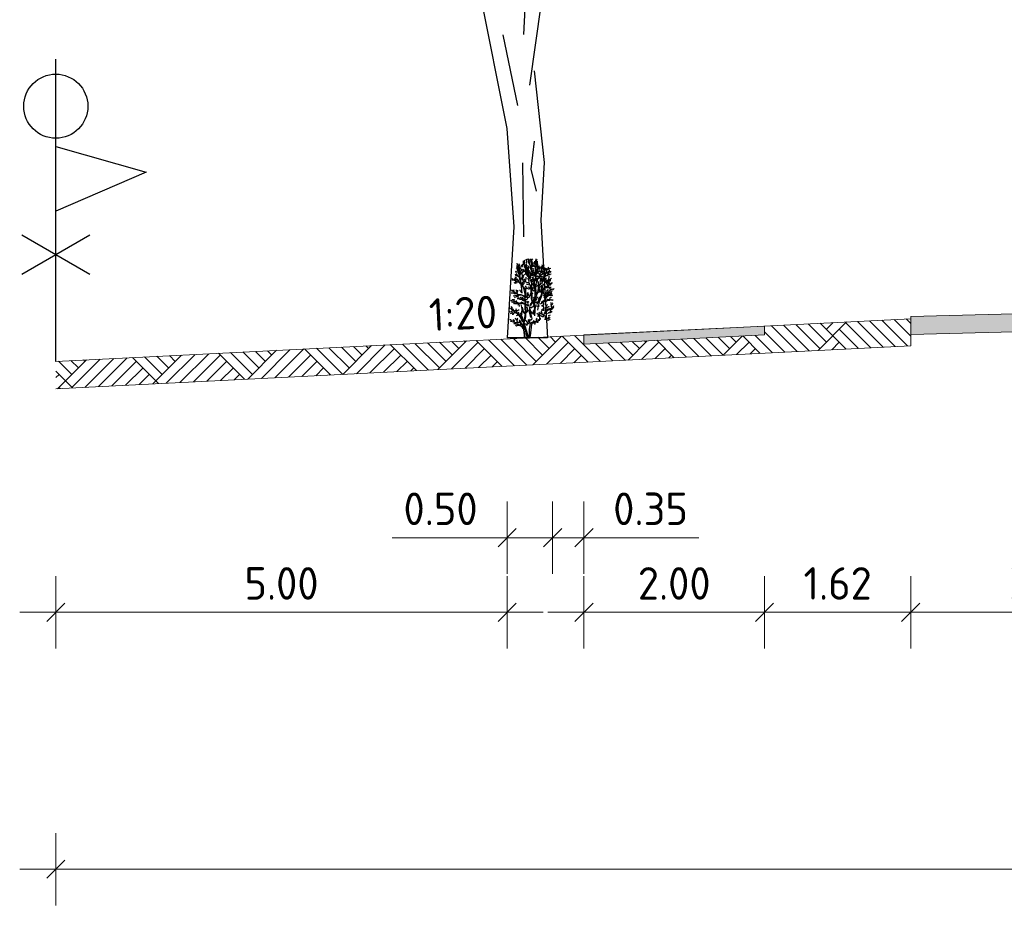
# Model space of a CAD drawing. Header units: metres. Extents: x 169741 to 171424, y 393147 to 407066.
# Tile 17 of 59: x 170747 to 170758, y 393255 to 393265. Entities that reach past the tile are written whole.
import ezdxf

# ---------------------------------------------------------------- set-up
doc = ezdxf.new("R2010")
doc.units = ezdxf.units.M
doc.layers.get('0').update_dxf_attribs({"lineweight": 25})
doc.layers.get('Defpoints').update_dxf_attribs({"color": 211})
for name, color, linetype, lineweight in [('N-WE-AM-AS_PAD_VOETPAD-V-100', 253, 'Continuous', 18), ('N-WE-GR-BOOM-SD-100', 90, 'Continuous', 25), ('N-WE-GR-HEESTER-SD', 90, 'Continuous', 25), ('N-WE-GR-MAAIVELD-A-200', 92, 'Continuous', 18), ('N-WE-GW-MAAIVELD-GD', 90, 'Continuous', 18), ('N-WE-KG-GRONDEIGENDOM-DWP', 30, 'Continuous', 25), ('N-WE-KG-PROJECTGRENS-DWP', 10, 'Continuous', 25), ('N-WE-KG-PROV_BEHEERGRENS-DWP', 170, 'Continuous', 25), ('N-WE-VH-VERHARDING-GD', 7, 'Continuous', 18), ('N-WE-VH-VERHARDING-V-200', 253, 'Continuous', 18), ('N-WE-VH-VERHARDING_HALFVERHARDING-GD', 252, 'Continuous', 18), ('X-XX-AL-M-200', 7, 'Continuous', 18), ('X-XX-AL-T18-200', 1, 'Continuous', 18)]:
    doc.layers.add(name, color=color, linetype=linetype, lineweight=lineweight)
doc.styles.add('NLCS-ISO-M200-T18', font='NLCS-ISO.ttf', dxfattribs={"height": 0.36})
doc.dimstyles.new('NLCS-M200-T18-SCHRAP_L2_H1', dxfattribs={"dimscale": 0.2, "dimtxt": 2.5, "dimasz": 1.008, "dimexe": 2, "dimexo": 2, "dimgap": 0.7, "dimtad": 1, "dimzin": 0, "dimdsep": 46, "dimtxsty": 'NLCS-ISO-M200-T18', "dimblk": 'OBLIQUE', "dimcen": 2.5, "dimdle": 2, "dimclrd": 256, "dimclre": 256, "dimclrt": 256, "dimadec": 1, "dimazin": 0, "dimtfac": 1, "dimtdec": 3, "dimtofl": 0, "dimtmove": 0, "dimatfit": 3, "dimldrblk": 'OBLIQUE', "dimfxl": 2, "dimfxlon": 1, "dimtfillclr": 256, "dimtolj": 1, "dimtzin": 0, "dimlwd": -1, "dimlwe": -1, "dimarcsym": 0})

# ---------------------------------------------------------------- blocks, each defined once
blk = doc.blocks.new('SGR-BOOM_S01_I_ZIJ-D')
for p, q in [((-0.048, 3.356), (0.113, 2.572)), ((0.297, 2.179), (0.263, 1.868)), ((0.171, 1.937), (0.182, 1.119)), ((0.263, 1.868), (0.321, 1.626)), ((0.445, 0), (0, 0))]:
    blk.add_line(p, q)
at = {"flags": 128}
for points in [[(-0.491, 4.121), (-0.303, 3.821), (-0.003, 2.319), (0.072, 1.229), (0, 0)], [(0.185, 3.361), (0.218, 4.013)], [(0.25, 2.798), (0.381, 3.711)], [(0.298, 2.957), (0.411, 1.943), (0.373, 1.304), (0.445, 0)]]:
    blk.add_lwpolyline(points, dxfattribs=at)
blk = doc.blocks.new('_Oblique')
at = {"color": 0, "linetype": 'ByBlock', "lineweight": -2}
blk.add_line((-0.5, -0.5), (0.5, 0.5), dxfattribs=at)
blk = doc.blocks.new('*D86')
at = {"layer": 'Defpoints', "color": 0, "transparency": 16777216}
for p in [(170747.032, 393261.449), (170796.972, 393258.243), (170796.972, 393255.825)]:
    blk.add_point(p, dxfattribs=at)
at = {"layer": 'X-XX-AL-M-200', "transparency": 16777216}
for p, q in [((170747.032, 393256.225), (170747.032, 393255.425)), ((170796.972, 393256.225), (170796.972, 393255.425)), ((170746.632, 393255.825), (170797.372, 393255.825))]:
    blk.add_line(p, q, dxfattribs=at)
at = {"layer": 'X-XX-AL-M-200', "transparency": 16777216, "xscale": 0.2016, "yscale": 0.2016, "zscale": 0.2016, "rotation": 180}
blk.add_blockref('_Oblique', (170747.032, 393255.825), dxfattribs=at)
at = {"layer": 'X-XX-AL-M-200', "transparency": 16777216, "xscale": 0.2016, "yscale": 0.2016, "zscale": 0.2016}
blk.add_blockref('_Oblique', (170796.972, 393255.825), dxfattribs=at)
at = {"layer": 'X-XX-AL-M-200', "transparency": 16777216, "insert": (170772.002, 393256.145), "char_height": 0.36, "attachment_point": 5, "style": 'NLCS-ISO-M200-T18'}
blk.add_mtext('\\A1;49.94', dxfattribs=at)
blk = doc.blocks.new('*D93')
at = {"layer": 'Defpoints', "color": 0, "transparency": 16777216}
for p in [(170756.502, 393261.638), (170759.502, 393261.636), (170759.502, 393258.67)]:
    blk.add_point(p, dxfattribs=at)
at = {"layer": 'X-XX-AL-M-200', "transparency": 16777216}
for p, q in [((170756.502, 393259.07), (170756.502, 393258.27)), ((170759.502, 393259.07), (170759.502, 393258.27)), ((170756.102, 393258.67), (170759.902, 393258.67))]:
    blk.add_line(p, q, dxfattribs=at)
at = {"layer": 'X-XX-AL-M-200', "transparency": 16777216, "xscale": 0.2016, "yscale": 0.2016, "zscale": 0.2016, "rotation": 180}
blk.add_blockref('_Oblique', (170756.502, 393258.67), dxfattribs=at)
at = {"layer": 'X-XX-AL-M-200', "transparency": 16777216, "xscale": 0.2016, "yscale": 0.2016, "zscale": 0.2016}
blk.add_blockref('_Oblique', (170759.502, 393258.67), dxfattribs=at)
at = {"layer": 'X-XX-AL-M-200', "transparency": 16777216, "insert": (170758.002, 393258.99), "char_height": 0.36, "attachment_point": 5, "style": 'NLCS-ISO-M200-T18'}
blk.add_mtext('\\A1;3.00', dxfattribs=at)
blk = doc.blocks.new('*D94')
at = {"layer": 'Defpoints', "color": 0, "transparency": 16777216}
for p in [(170756.502, 393261.621), (170754.882, 393261.54), (170754.882, 393258.67)]:
    blk.add_point(p, dxfattribs=at)
at = {"layer": 'X-XX-AL-M-200', "transparency": 16777216}
for p, q in [((170754.882, 393259.07), (170754.882, 393258.27)), ((170756.502, 393259.07), (170756.502, 393258.27)), ((170756.902, 393258.67), (170754.482, 393258.67))]:
    blk.add_line(p, q, dxfattribs=at)
at = {"layer": 'X-XX-AL-M-200', "transparency": 16777216, "xscale": 0.2016, "yscale": 0.2016, "zscale": 0.2016, "rotation": 180}
blk.add_blockref('_Oblique', (170754.882, 393258.67), dxfattribs=at)
at = {"layer": 'X-XX-AL-M-200', "transparency": 16777216, "xscale": 0.2016, "yscale": 0.2016, "zscale": 0.2016}
blk.add_blockref('_Oblique', (170756.502, 393258.67), dxfattribs=at)
at = {"layer": 'X-XX-AL-M-200', "transparency": 16777216, "insert": (170755.692, 393258.99), "char_height": 0.36, "attachment_point": 5, "style": 'NLCS-ISO-M200-T18'}
blk.add_mtext('\\A1;1.62', dxfattribs=at)
blk = doc.blocks.new('*D95')
at = {"layer": 'Defpoints', "color": 0, "transparency": 16777216}
for p in [(170754.882, 393261.54), (170752.882, 393261.439), (170752.882, 393258.67)]:
    blk.add_point(p, dxfattribs=at)
at = {"layer": 'X-XX-AL-M-200', "transparency": 16777216}
for p, q in [((170752.882, 393259.07), (170752.882, 393258.27)), ((170754.882, 393259.07), (170754.882, 393258.27)), ((170755.282, 393258.67), (170752.482, 393258.67))]:
    blk.add_line(p, q, dxfattribs=at)
at = {"layer": 'X-XX-AL-M-200', "transparency": 16777216, "xscale": 0.2016, "yscale": 0.2016, "zscale": 0.2016, "rotation": 180}
blk.add_blockref('_Oblique', (170752.882, 393258.67), dxfattribs=at)
at = {"layer": 'X-XX-AL-M-200', "transparency": 16777216, "xscale": 0.2016, "yscale": 0.2016, "zscale": 0.2016}
blk.add_blockref('_Oblique', (170754.882, 393258.67), dxfattribs=at)
at = {"layer": 'X-XX-AL-M-200', "transparency": 16777216, "insert": (170753.882, 393258.99), "char_height": 0.36, "attachment_point": 5, "style": 'NLCS-ISO-M200-T18'}
blk.add_mtext('\\A1;2.00', dxfattribs=at)
blk = doc.blocks.new('*D96')
at = {"layer": 'Defpoints', "color": 0, "transparency": 16777216}
for p in [(170752.535, 393261.724), (170752.882, 393261.741), (170752.535, 393259.496)]:
    blk.add_point(p, dxfattribs=at)
at = {"layer": 'X-XX-AL-M-200', "transparency": 16777216}
for p, q in [((170752.535, 393259.896), (170752.535, 393259.096)), ((170752.882, 393259.896), (170752.882, 393259.096)), ((170752.535, 393259.496), (170753.282, 393259.496)), ((170752.882, 393259.496), (170754.156, 393259.496))]:
    blk.add_line(p, q, dxfattribs=at)
at = {"layer": 'X-XX-AL-M-200', "transparency": 16777216, "xscale": 0.2016, "yscale": 0.2016, "zscale": 0.2016, "rotation": 180}
blk.add_blockref('_Oblique', (170752.535, 393259.496), dxfattribs=at)
at = {"layer": 'X-XX-AL-M-200', "transparency": 16777216, "xscale": 0.2016, "yscale": 0.2016, "zscale": 0.2016}
blk.add_blockref('_Oblique', (170752.882, 393259.496), dxfattribs=at)
at = {"layer": 'X-XX-AL-M-200', "transparency": 16777216, "insert": (170753.62, 393259.816), "char_height": 0.36, "attachment_point": 5, "style": 'NLCS-ISO-M200-T18'}
blk.add_mtext('\\A1;0.35', dxfattribs=at)
blk = doc.blocks.new('*D97')
at = {"layer": 'Defpoints', "color": 0, "transparency": 16777216}
for p in [(170752.535, 393261.724), (170752.032, 393259.496), (170752.032, 393258.67)]:
    blk.add_point(p, dxfattribs=at)
at = {"layer": 'X-XX-AL-M-200', "transparency": 16777216}
for p, q in [((170752.032, 393259.096), (170752.032, 393259.896)), ((170752.535, 393259.896), (170752.535, 393259.096)), ((170752.032, 393259.496), (170750.758, 393259.496)), ((170752.935, 393259.496), (170752.032, 393259.496))]:
    blk.add_line(p, q, dxfattribs=at)
at = {"layer": 'X-XX-AL-M-200', "transparency": 16777216, "xscale": 0.2016, "yscale": 0.2016, "zscale": 0.2016, "rotation": 180}
blk.add_blockref('_Oblique', (170752.032, 393259.496), dxfattribs=at)
at = {"layer": 'X-XX-AL-M-200', "transparency": 16777216, "xscale": 0.2016, "yscale": 0.2016, "zscale": 0.2016}
blk.add_blockref('_Oblique', (170752.535, 393259.496), dxfattribs=at)
at = {"layer": 'X-XX-AL-M-200', "transparency": 16777216, "insert": (170751.294, 393259.816), "char_height": 0.36, "attachment_point": 5, "style": 'NLCS-ISO-M200-T18'}
blk.add_mtext('\\A1;0.50', dxfattribs=at)
blk = doc.blocks.new('*D98')
at = {"layer": 'Defpoints', "color": 0, "transparency": 16777216}
for p in [(170752.032, 393261.698), (170747.032, 393261.449), (170747.032, 393258.67)]:
    blk.add_point(p, dxfattribs=at)
at = {"layer": 'X-XX-AL-M-200', "transparency": 16777216}
for p, q in [((170747.032, 393259.07), (170747.032, 393258.27)), ((170752.032, 393259.07), (170752.032, 393258.27)), ((170752.432, 393258.67), (170746.632, 393258.67))]:
    blk.add_line(p, q, dxfattribs=at)
at = {"layer": 'X-XX-AL-M-200', "transparency": 16777216, "xscale": 0.2016, "yscale": 0.2016, "zscale": 0.2016, "rotation": 180}
blk.add_blockref('_Oblique', (170747.032, 393258.67), dxfattribs=at)
at = {"layer": 'X-XX-AL-M-200', "transparency": 16777216, "xscale": 0.2016, "yscale": 0.2016, "zscale": 0.2016}
blk.add_blockref('_Oblique', (170752.032, 393258.67), dxfattribs=at)
at = {"layer": 'X-XX-AL-M-200', "transparency": 16777216, "insert": (170749.532, 393258.99), "char_height": 0.36, "attachment_point": 5, "style": 'NLCS-ISO-M200-T18'}
blk.add_mtext('\\A1;5.00', dxfattribs=at)
blk = doc.blocks.new('SGR-HEESTER_S01_A_ZIJ-D')
blk.add_line((0.203, 0), (-0.15, 0))
at = {"flags": 128}
for points in [[(-0.711, 5.466), (-0.644, 5.564), (-0.67, 5.667), (-0.648, 5.765), (-0.648, 5.836)], [(-0.344, 5.519), (-0.349, 5.618), (-0.34, 5.747), (-0.402, 5.841)], [(-0.228, 5.747), (-0.255, 5.801), (-0.29, 5.845)], [(-0.161, 5.475), (-0.152, 5.546), (-0.17, 5.609), (-0.21, 5.658), (-0.21, 5.787), (-0.237, 5.836)], [(-0.21, 5.394), (-0.134, 5.497), (-0.08, 5.653), (-0.094, 5.836)], [(-0.076, 5.729), (-0.053, 5.787), (-0.049, 5.832)], [(-1.456, 5.026), (-1.533, 5.076), (-1.575, 5.129), (-1.729, 5.145)], [(-1.529, 5.095), (-1.541, 5.164), (-1.594, 5.214)], [(-1.329, 4.719), (-1.387, 4.792), (-1.445, 4.865), (-1.422, 4.976), (-1.487, 5.114)], [(-1.414, 4.961), (-1.379, 5.003), (-1.383, 5.145)], [(-1.106, 4.061), (-1.313, 4.571), (-1.297, 4.874), (-1.281, 5.192)], [(-1.207, 5.238), (-1.207, 5.305), (-1.252, 5.367)], [(-1.144, 5.126), (-1.158, 5.184), (-1.194, 5.216), (-1.229, 5.256)], [(-1.131, 5.238), (-1.095, 5.283), (-1.109, 5.323), (-1.086, 5.385)], [(-0.67, 4.729), (-0.805, 4.813), (-0.831, 4.894), (-1.082, 4.974), (-1.131, 5.144), (-1.131, 5.305)], [(-1.082, 5.019), (-1.051, 5.064), (-1.073, 5.126), (-1.037, 5.26)], [(-0.912, 5.073), (-0.948, 5.122), (-0.966, 5.171), (-1.01, 5.193)], [(-0.863, 4.921), (-0.885, 5.046), (-0.907, 5.117), (-0.921, 5.211), (-0.939, 5.278)], [(-0.903, 5.157), (-0.903, 5.216), (-0.912, 5.269)], [(-0.787, 5.126), (-0.849, 5.157), (-0.876, 5.283), (-0.89, 5.354)], [(-0.72, 4.773), (-0.755, 4.818), (-0.742, 4.898), (-0.742, 5.041), (-0.8, 5.207), (-0.805, 5.327)], [(-0.778, 5.184), (-0.738, 5.247), (-0.742, 5.332), (-0.738, 5.43)], [(-0.746, 5.345), (-0.773, 5.381), (-0.773, 5.457)], [(-0.662, 5.283), (-0.662, 5.408), (-0.751, 5.484), (-0.755, 5.653)], [(-0.679, 5.711), (-0.711, 5.734), (-0.715, 5.81)], [(-0.5, 4.013), (-0.659, 4.523), (-0.643, 5.288), (-0.627, 5.574)], [(-0.639, 5.6), (-0.603, 5.644), (-0.617, 5.725)], [(-0.532, 4.157), (-0.627, 4.491), (-0.611, 4.889), (-0.595, 5.144)], [(-0.608, 5.14), (-0.586, 5.251), (-0.608, 5.327), (-0.523, 5.546)], [(-0.599, 5.439), (-0.527, 5.506), (-0.55, 5.667)], [(-0.469, 5.283), (-0.527, 5.287)], [(-0.38, 5.251), (-0.465, 5.309), (-0.514, 5.39)], [(-0.34, 5.059), (-0.38, 5.131), (-0.447, 5.09), (-0.487, 5.135)], [(-0.353, 5.238), (-0.402, 5.35), (-0.429, 5.555)], [(-0.261, 4.396), (-0.308, 5.017), (-0.34, 5.399), (-0.324, 5.654)], [(-0.331, 5.421), (-0.286, 5.506), (-0.286, 5.577), (-0.223, 5.595)], [(-0.295, 5.023), (-0.246, 5.122), (-0.259, 5.242), (-0.214, 5.39)], [(-0.241, 5.323), (-0.268, 5.376)], [(-0.255, 4.639), (-0.205, 4.738), (-0.179, 4.742), (-0.098, 4.836), (-0.049, 4.961), (-0.027, 5.104)], [(-0.232, 5.144), (-0.183, 5.193), (-0.201, 5.247)], [(-0.229, 4.3), (0.122, 4.746), (0.122, 5.415)], [(-0.197, 5.702), (-0.156, 5.743), (-0.161, 5.792)], [(0.058, 5.24), (0.058, 4.698), (-0.181, 4.396)], [(-0.058, 4.965), (-0.085, 5.032), (-0.08, 5.126), (-0.121, 5.18)], [(0.045, 4.965), (0.005, 5.073), (-0.018, 5.18), (-0.112, 5.233), (-0.112, 5.305)], [(0.081, 5.207), (0.009, 5.287), (0.023, 5.376)], [(0.045, 5.542), (0.045, 5.618), (0.054, 5.689), (0.027, 5.814)], [(0.036, 5.345), (0.081, 5.408), (0.04, 5.519), (0.072, 5.586)], [(0.054, 5.653), (0.072, 5.685), (0.072, 5.734), (0.09, 5.801)], [(0.143, 5.14), (0.206, 5.238), (0.219, 5.399), (0.273, 5.492), (0.277, 5.698)], [(0.237, 5.457), (0.197, 5.528), (0.219, 5.635), (0.201, 5.711), (0.179, 5.743)], [(0.528, 4.595), (0.519, 4.688), (0.47, 4.733), (0.456, 4.791), (0.358, 4.822), (0.282, 4.947), (0.237, 5.095)], [(0.599, 4.952), (0.573, 5.019), (0.568, 5.104), (0.497, 5.251), (0.367, 5.278), (0.327, 5.434)], [(0.389, 5.278), (0.412, 5.341), (0.371, 5.417)], [(0.377, 3.296), (0.441, 3.79), (0.521, 4.236), (0.616, 4.778), (0.648, 5.351)], [(0.483, 4.76), (0.47, 4.809), (0.483, 4.903), (0.461, 5.019), (0.474, 5.144)], [(0.573, 5.336), (0.528, 5.381)], [(0.577, 5.117), (0.573, 5.224), (0.559, 5.278), (0.617, 5.39), (0.568, 5.479)], [(0.64, 5.09), (0.662, 5.153), (0.702, 5.216), (0.81, 5.314)], [(0.645, 4.823), (0.683, 4.931), (0.737, 4.98), (0.731, 5.088), (0.834, 5.169)], [(0.702, 5.22), (0.698, 5.278), (0.742, 5.323), (0.733, 5.412), (0.742, 5.519)], [(-1.574, 4.055), (-1.62, 4.125), (-1.639, 4.177), (-1.714, 4.205), (-1.714, 4.354), (-1.775, 4.401)], [(-1.594, 4.83), (-1.644, 4.865), (-1.717, 4.861), (-1.771, 4.918)], [(-1.314, 4.523), (-1.387, 4.608), (-1.495, 4.615), (-1.587, 4.692), (-1.752, 4.738)], [(-1.571, 4.665), (-1.629, 4.677), (-1.679, 4.684)], [(-1.322, 4.65), (-1.36, 4.738), (-1.422, 4.807), (-1.548, 4.803), (-1.652, 4.949)], [(-1.568, 4.911), (-1.625, 4.968), (-1.629, 5.056)], [(-1.597, 4.261), (-1.578, 4.349), (-1.616, 4.457), (-1.616, 4.55)], [(-1.472, 4.627), (-1.51, 4.677), (-1.56, 4.765), (-1.614, 4.773)], [(-1.46, 4.815), (-1.518, 4.819), (-1.552, 4.934)], [(-1.49, 3.901), (-1.433, 3.981), (-1.447, 4.069), (-1.382, 4.256), (-1.396, 4.359), (-1.373, 4.443)], [(-1.048, 4.131), (-1.088, 4.167), (-1.111, 4.22), (-1.219, 4.243), (-1.302, 4.364), (-1.344, 4.359)], [(-1.09, 4.204), (-1.249, 4.523), (-1.249, 4.778), (-1.249, 4.985)], [(-1.127, 4.738), (-1.171, 4.813), (-1.14, 4.889)], [(-1.006, 4.635), (-1.104, 4.684), (-1.167, 4.742)], [(-0.999, 4.535), (-1.068, 4.535), (-1.118, 4.504), (-1.164, 4.512)], [(-0.921, 4.907), (-1.024, 4.907), (-1.077, 4.898), (-1.135, 4.947)], [(-0.757, 4.554), (-0.93, 4.508), (-1.018, 4.55), (-1.126, 4.542)], [(-1.059, 4.286), (-1.092, 4.324), (-1.114, 4.412)], [(-0.675, 4.519), (-0.778, 4.586), (-0.894, 4.55), (-1.1, 4.72)], [(-0.988, 4.894), (-1.042, 4.84), (-1.091, 4.854)], [(-1.078, 4.199), (-1.04, 4.288), (-1.069, 4.393), (-1.031, 4.429)], [(-1.033, 4.328), (-0.97, 4.359), (-0.938, 4.385)], [(-0.921, 4.586), (-0.952, 4.653), (-0.912, 4.72), (-1.01, 4.818)], [(-0.865, 4.523), (-0.892, 4.423), (-0.969, 4.45)], [(-0.93, 4.657), (-0.867, 4.697), (-0.849, 4.791)], [(-0.585, 4.243), (-0.661, 4.304), (-0.753, 4.331), (-0.869, 4.435)], [(-0.6, 4.281), (-0.646, 4.312), (-0.684, 4.328), (-0.761, 4.343), (-0.811, 4.389), (-0.861, 4.446)], [(-0.756, 4.293), (-0.779, 4.335), (-0.803, 4.377), (-0.789, 4.41)], [(-0.606, 3.831), (-0.653, 3.925), (-0.667, 3.995), (-0.695, 4.037), (-0.681, 4.111), (-0.756, 4.219), (-0.723, 4.303), (-0.723, 4.424)], [(-0.608, 4.531), (-0.581, 4.592), (-0.527, 4.592), (-0.504, 4.646), (-0.381, 4.719), (-0.339, 4.803)], [(-0.581, 4.569), (-0.523, 4.562), (-0.446, 4.546), (-0.404, 4.577)], [(-0.542, 4.615), (-0.569, 4.7), (-0.523, 4.753), (-0.535, 4.845)], [(-0.326, 4.581), (-0.384, 4.617), (-0.46, 4.693), (-0.496, 4.675)], [(-0.416, 4.822), (-0.478, 4.854), (-0.483, 4.898)], [(-0.299, 4.581), (-0.317, 4.684), (-0.398, 4.778), (-0.402, 4.894), (-0.478, 5.014)], [(-0.324, 3.906), (-0.344, 4.071), (-0.406, 4.263), (-0.468, 4.387), (-0.44, 4.455)], [(-0.393, 4.903), (-0.398, 4.979), (-0.442, 5.023)], [(-0.42, 4.353), (-0.406, 4.38), (-0.392, 4.483)], [(-0.221, 4.394), (-0.234, 4.442), (-0.234, 4.504), (-0.2, 4.572)], [(-0.232, 4.595), (-0.161, 4.626), (-0.107, 4.621), (-0.076, 4.648)], [(-0.161, 4.818), (-0.183, 4.898), (-0.147, 4.961)], [(-0.158, 4.02), (-0.108, 4.081), (-0.126, 4.179), (-0.082, 4.287), (-0.072, 4.399)], [(-0.143, 4.639), (-0.098, 4.684), (-0.098, 4.755)], [(0.023, 4.684), (0.023, 4.755), (-0.031, 4.791), (-0.085, 4.894), (-0.129, 4.983)], [(0.184, 4.693), (0.081, 4.724), (0.018, 4.805), (0.027, 4.93), (-0.013, 4.974)], [(0.309, 3.815), (0.322, 3.919), (0.244, 4.022), (0.244, 4.125), (0.115, 4.241), (0.076, 4.409), (0.076, 4.487)], [(0.304, 4.872), (0.273, 4.907), (0.228, 4.898), (0.17, 4.916), (0.166, 4.997)], [(0.347, 4.448), (0.27, 4.5), (0.309, 4.577), (0.205, 4.68)], [(0.283, 4.125), (0.283, 4.229), (0.322, 4.254), (0.373, 4.435), (0.347, 4.59), (0.373, 4.745)], [(0.474, 4.916), (0.447, 4.947), (0.412, 4.965), (0.38, 5.046), (0.331, 5.068)], [(0.347, 4.28), (0.425, 4.345), (0.425, 4.435)], [(0.425, 3.886), (0.505, 4.348), (0.585, 4.73), (0.585, 4.937)], [(0.503, 3.996), (0.58, 4.086), (0.619, 4.086), (0.658, 4.254), (0.774, 4.293), (0.851, 4.396), (0.8, 4.5)], [(0.575, 4.451), (0.677, 4.532), (0.818, 4.569), (0.802, 4.672)], [(0.667, 4.829), (0.786, 4.856), (0.883, 4.813)], [(0.72, 4.289), (0.738, 4.343), (0.702, 4.379)], [(0.721, 4.553), (0.721, 4.618), (0.791, 4.683), (0.748, 4.742)], [(0.787, 4.254), (0.877, 4.28), (0.968, 4.371)], [(0.796, 4.872), (0.867, 4.91)], [(0.823, 4.607), (0.867, 4.677), (0.856, 4.737)], [(0.85, 4.428), (0.881, 4.468), (0.872, 4.513)], [(0.968, 4.254), (1.071, 4.319), (1.084, 4.383)], [(-1.499, 3.827), (-1.546, 3.836), (-1.606, 3.906), (-1.709, 3.906), (-1.765, 4.055), (-1.863, 4.06)], [(-1.756, 3.985), (-1.789, 4.009), (-1.817, 4.009)], [(-1.694, 3.568), (-1.666, 3.624), (-1.732, 3.709), (-1.732, 3.765)], [(-1.518, 3.71), (-1.592, 3.71), (-1.634, 3.738), (-1.686, 3.742)], [(-1.681, 4.214), (-1.662, 4.261), (-1.662, 4.326)], [(-1.653, 3.92), (-1.662, 3.948), (-1.644, 4.023), (-1.681, 4.088)], [(-1.122, 3.376), (-1.265, 3.663), (-1.504, 3.87), (-1.632, 4.332)], [(-1.391, 3.719), (-1.485, 3.719), (-1.62, 3.78)], [(-1.461, 4.051), (-1.485, 4.107), (-1.485, 4.153), (-1.536, 4.186), (-1.536, 4.27)], [(-1.195, 3.92), (-1.256, 3.995), (-1.284, 4.032), (-1.293, 4.093), (-1.382, 4.116), (-1.387, 4.2), (-1.49, 4.27), (-1.508, 4.312)], [(-1.138, 3.519), (-1.265, 3.726), (-1.377, 3.838)], [(-1.345, 4.121), (-1.317, 4.191), (-1.349, 4.228), (-1.307, 4.293)], [(-0.787, 2.054), (-0.819, 2.34), (-0.93, 2.723), (-1.09, 3.169), (-1.09, 3.647), (-1.185, 4.013)], [(-0.819, 2.595), (-1.026, 3.121), (-1.074, 3.296), (-1.058, 3.711), (-1.122, 3.886)], [(-0.616, 3.789), (-0.653, 3.836), (-0.681, 3.789), (-0.742, 3.864), (-0.849, 3.897), (-0.873, 3.943), (-0.938, 3.939), (-0.994, 4.009), (-1.111, 4.065)], [(-0.807, 3.504), (-0.84, 3.57), (-0.863, 3.635), (-0.896, 3.677), (-0.929, 3.766), (-1.046, 3.794), (-1.055, 3.911)], [(-0.952, 3.999), (-0.961, 4.074), (-0.943, 4.139), (-0.975, 4.186), (-0.98, 4.279), (-0.999, 4.317)], [(-0.905, 3.738), (-0.915, 3.803), (-0.901, 3.836), (-0.905, 3.878)], [(-0.611, 3.774), (-0.627, 3.376), (-0.659, 3.185), (-0.771, 3.376), (-0.819, 3.663), (-0.819, 3.918), (-0.819, 4.157)], [(-0.714, 4.167), (-0.686, 4.209), (-0.7, 4.261), (-0.676, 4.293)], [(-0.564, 1.624), (-0.611, 2.356), (-0.356, 2.787), (-0.34, 3.886)], [(-0.571, 3.893), (-0.571, 3.954), (-0.585, 4.023)], [(-0.213, 2.436), (-0.388, 2.659), (-0.5, 2.802), (-0.579, 3.089), (-0.579, 3.503), (-0.579, 3.87)], [(-0.578, 3.447), (-0.475, 3.508), (-0.489, 3.453), (-0.406, 3.529), (-0.31, 3.563), (-0.2, 3.632), (-0.2, 3.714), (-0.104, 3.749), (-0.042, 3.714)], [(-0.399, 4.188), (-0.468, 4.222), (-0.468, 4.291), (-0.571, 4.332)], [(-0.55, 3.92), (-0.502, 3.996), (-0.53, 4.078), (-0.475, 4.133), (-0.454, 4.188)], [(-0.55, 3.577), (-0.53, 3.646), (-0.495, 3.735), (-0.502, 3.817), (-0.447, 3.9), (-0.379, 3.941)], [(-0.516, 1.799), (-0.548, 2.277), (-0.516, 2.5), (-0.356, 2.675), (-0.308, 2.914), (-0.292, 3.36), (-0.292, 3.742), (-0.245, 3.854)], [(-0.447, 3.941), (-0.44, 4.003), (-0.475, 4.044), (-0.475, 4.099)], [(-0.413, 3.55), (-0.406, 3.618), (-0.427, 3.673), (-0.392, 3.728)], [(-0.324, 4.057), (-0.289, 4.105), (-0.303, 4.202), (-0.344, 4.339)], [(-0.276, 4.195), (-0.227, 4.222), (-0.255, 4.284), (-0.227, 4.332)], [(-0.274, 3.865), (-0.22, 3.901), (-0.158, 3.988), (-0.104, 4.042), (0.04, 4.085), (0.163, 4.146), (0.196, 4.298), (0.283, 4.331)], [(-0.221, 3.591), (-0.152, 3.646), (-0.138, 3.618), (-0.083, 3.598), (-0.015, 3.646), (0.061, 3.611), (0.143, 3.694)], [(-0.198, 3.894), (-0.097, 3.915), (0.015, 3.93), (0.069, 3.998)], [(0.02, 3.646), (0.089, 3.714), (0.089, 3.776), (0.137, 3.845)], [(0.074, 2.962), (0.106, 3.264), (0.122, 3.551), (0.282, 3.774)], [(0.17, 2.038), (0.17, 2.484), (0.17, 3.233), (0.234, 3.567), (0.361, 3.838)], [(0.395, 3.865), (0.357, 3.898), (0.353, 4.027), (0.303, 4.105)], [(0.658, 4.125), (0.735, 4.177), (0.813, 4.164), (0.942, 4.241), (1.136, 4.254)], [(0.761, 4.138), (0.813, 4.035), (0.903, 4.099), (0.994, 4.048)], [(0.859, 4.061), (0.912, 4.017)], [(-1.515, 3.23), (-1.6, 3.38), (-1.581, 3.436), (-1.694, 3.512), (-1.807, 3.615), (-1.91, 3.577), (-1.976, 3.634)], [(-1.459, 3.043), (-1.533, 3.114), (-1.597, 3.151), (-1.695, 3.161), (-1.755, 3.198), (-1.866, 3.185)], [(-1.728, 3.164), (-1.769, 3.141), (-1.816, 3.148), (-1.853, 3.121)], [(-1.6, 3.295), (-1.656, 3.38), (-1.722, 3.408), (-1.807, 3.408), (-1.835, 3.493)], [(-1.701, 3.265), (-1.748, 3.282), (-1.792, 3.285), (-1.832, 3.292)], [(-1.628, 2.835), (-1.685, 2.938), (-1.703, 2.995), (-1.788, 2.995)], [(-1.584, 3.151), (-1.607, 3.188), (-1.627, 3.185), (-1.671, 3.222), (-1.685, 3.275), (-1.762, 3.316)], [(-0.962, 2.516), (-1.281, 2.739), (-1.488, 3.137), (-1.6, 3.344)], [(-1.476, 3.386), (-1.479, 3.443), (-1.469, 3.48), (-1.513, 3.531), (-1.547, 3.598)], [(-1.026, 2.627), (-1.281, 2.802), (-1.409, 3.105), (-1.52, 3.296)], [(-1.463, 3.225), (-1.493, 3.312), (-1.459, 3.406), (-1.463, 3.514)], [(-1.431, 3.211), (-1.355, 3.267), (-1.384, 3.342), (-1.355, 3.38)], [(-1.327, 2.901), (-1.252, 3.032), (-1.308, 3.107), (-1.289, 3.211)], [(-1.252, 3.07), (-1.195, 3.126), (-1.261, 3.192), (-1.195, 3.267), (-1.205, 3.371), (-1.205, 3.427)], [(-0.818, 3.378), (-0.88, 3.405), (-0.942, 3.419), (-0.942, 3.474), (-1.011, 3.481)], [(-0.928, 3.392), (-0.99, 3.392)], [(-0.88, 3.426), (-0.901, 3.481), (-0.901, 3.522), (-0.949, 3.604)], [(-0.753, 2.675), (-0.866, 2.769), (-0.819, 2.844), (-0.866, 2.91), (-0.894, 3.032)], [(-0.791, 2.562), (-0.64, 2.638), (-0.64, 2.553), (-0.546, 2.638), (-0.546, 2.76), (-0.471, 2.816), (-0.499, 2.938), (-0.452, 3.013)], [(-0.229, 2.34), (-0.34, 2.532), (-0.532, 2.755), (-0.787, 3.36)], [(-0.603, 2.703), (-0.64, 2.788), (-0.678, 2.844), (-0.659, 2.919), (-0.744, 2.966), (-0.744, 3.032)], [(0.103, 2.81), (0.098, 2.841), (0.009, 2.857), (-0.033, 2.956), (-0.132, 2.998), (-0.164, 3.035), (-0.169, 3.103), (-0.263, 3.15), (-0.341, 3.249), (-0.43, 3.291)], [(-0.211, 3.139), (-0.237, 3.191), (-0.232, 3.233), (-0.247, 3.306)], [(-0.028, 3.108), (-0.09, 3.171), (-0.08, 3.218), (-0.111, 3.239)], [(-0.012, 2.956), (-0.028, 3.019), (0.014, 3.045), (-0.007, 3.144), (-0.007, 3.317), (-0.08, 3.354)], [(0.179, 2.706), (0.238, 2.724), (0.3, 2.734), (0.3, 2.768), (0.361, 2.786), (0.364, 2.838), (0.472, 2.949), (0.561, 2.965)], [(0.201, 2.718), (0.226, 2.755), (0.213, 2.795), (0.223, 2.841), (0.232, 2.909)], [(0.218, 3.073), (0.457, 3.185), (0.648, 3.169), (0.904, 3.312), (1.111, 3.487)], [(0.218, 3.01), (0.345, 3.137), (0.473, 3.153), (0.601, 3.137), (0.808, 3.121), (1.047, 3.073)], [(0.333, 2.86), (0.306, 2.909), (0.333, 2.961), (0.327, 3.001)], [(0.337, 2.872), (0.367, 2.903), (0.358, 2.943), (0.377, 2.961)], [(0.396, 3.322), (0.449, 3.364), (0.449, 3.406), (0.517, 3.469), (0.527, 3.542)], [(0.441, 2.94), (0.463, 2.968), (0.451, 2.995), (0.466, 3.038)], [(0.586, 2.869), (0.617, 2.909), (0.638, 2.943), (0.679, 2.934), (0.688, 2.965)], [(0.663, 3.113), (0.71, 3.082), (0.705, 3.04), (0.857, 3.035), (0.851, 2.998), (0.972, 2.977)], [(0.742, 3.401), (0.71, 3.442), (0.71, 3.531)], [(0.768, 3.265), (0.726, 3.354), (0.81, 3.421), (0.763, 3.495)], [(0.799, 3.469), (0.799, 3.536)], [(0.841, 3.254), (0.946, 3.244), (1.008, 3.291), (1.087, 3.296), (1.186, 3.291)], [(0.967, 3.395), (0.988, 3.432), (0.961, 3.479), (0.988, 3.552)], [(1.05, 3.411), (1.124, 3.448), (1.129, 3.489), (1.176, 3.531)], [(-1.201, 1.687), (-1.329, 1.847), (-1.584, 2.101), (-1.823, 2.165), (-1.967, 2.277)], [(-1.882, 2.224), (-1.957, 2.384)], [(-1.675, 2.816), (-1.769, 2.835), (-1.835, 2.779), (-1.91, 2.844)], [(-1.779, 2.186), (-1.816, 2.29), (-1.75, 2.356), (-1.873, 2.525), (-1.863, 2.581)], [(-1.76, 2.403), (-1.75, 2.468), (-1.779, 2.534), (-1.722, 2.581)], [(-1.265, 1.831), (-1.409, 2.022), (-1.536, 2.133), (-1.744, 2.197)], [(-1.297, 2.643), (-1.488, 2.787), (-1.696, 2.787)], [(-1.441, 2.802), (-1.52, 2.85), (-1.616, 2.834)], [(-1.299, 2.139), (-1.374, 2.243), (-1.468, 2.243), (-1.562, 2.318), (-1.6, 2.29)], [(-1.384, 2.28), (-1.421, 2.337), (-1.421, 2.412), (-1.515, 2.468)], [(-1.177, 2.346), (-1.224, 2.421), (-1.195, 2.487), (-1.252, 2.572)], [(-1.195, 1.989), (-1.214, 2.092), (-1.205, 2.13), (-1.214, 2.28), (-1.13, 2.337), (-1.064, 2.421)], [(-0.236, 2.243), (-0.339, 2.233), (-0.349, 2.309), (-0.386, 2.28), (-0.49, 2.327), (-0.546, 2.327), (-0.678, 2.356), (-0.725, 2.374), (-0.753, 2.337), (-0.904, 2.356)], [(-0.763, 2.515), (-0.716, 2.553), (-0.706, 2.468)], [(-0.433, 2.346), (-0.499, 2.403), (-0.452, 2.468), (-0.528, 2.553), (-0.537, 2.609)], [(-0.261, 1.496), (-0.149, 1.926), (-0.181, 2.261)], [(-0.181, 2.309), (0.345, 2.532), (0.601, 2.532), (0.935, 2.484)], [(-0.054, 2.559), (-0.064, 2.622), (-0.096, 2.648), (-0.143, 2.679)], [(-0.117, 2.356), (0.074, 2.468), (0.313, 2.563), (0.537, 2.563)], [(-0.111, 2.397), (-0.033, 2.47), (-0.059, 2.522), (-0.028, 2.569), (-0.054, 2.658), (-0.017, 2.721)], [(0.014, 1.968), (-0.007, 2.088), (-0.012, 2.141), (-0.038, 2.172), (0.035, 2.214), (-0.017, 2.313)], [(-0.022, 2.611), (-0.012, 2.637), (0.03, 2.653)], [(0.154, 0), (0.202, 0.413), (0.282, 0.954), (0.122, 1.544), (0.106, 2.771)], [(0.186, 1.783), (0.345, 1.958), (0.409, 2.261), (0.457, 2.468)], [(0.186, 1.862), (0.282, 1.974), (0.345, 2.261)], [(0.313, 2.585), (0.459, 2.622), (0.375, 2.658)], [(0.374, 2.814), (0.472, 2.838), (0.518, 2.823), (0.645, 2.875), (0.752, 2.869)], [(0.611, 2.439), (0.6, 2.413), (0.621, 2.376), (0.574, 2.345)], [(0.642, 2.517), (0.679, 2.465), (0.6, 2.465), (0.731, 2.418)], [(0.606, 2.559), (0.71, 2.559), (0.731, 2.616), (0.825, 2.622), (0.899, 2.653), (0.961, 2.695), (0.982, 2.752), (1.019, 2.799), (1.118, 2.799)], [(0.726, 2.528), (0.831, 2.507), (0.909, 2.517), (0.946, 2.533), (1.019, 2.501)], [(0.831, 2.643), (0.81, 2.684), (0.81, 2.721), (0.804, 2.768)], [(0.893, 2.627), (0.988, 2.627), (1.014, 2.585), (1.082, 2.627), (1.16, 2.627)], [(0.944, 1.962), (1.029, 2.038), (1.02, 2.089), (1.113, 2.14), (1.088, 2.199), (1.19, 2.326)], [(0.961, 2.742), (0.977, 2.789), (0.956, 2.815), (0.982, 2.857)], [(1.05, 2.627), (1.097, 2.664), (1.092, 2.695)], [(1.056, 2.773), (1.118, 2.779), (1.165, 2.742), (1.228, 2.789)], [(1.096, 2.098), (1.19, 2.115), (1.198, 2.174), (1.266, 2.149), (1.317, 2.225)], [(-1.638, 2.064), (-1.741, 2.064), (-1.826, 2.139), (-1.854, 2.121)], [(-1.496, 1.782), (-1.591, 1.867), (-1.685, 1.867), (-1.797, 1.942), (-1.845, 1.942)], [(-1.666, 1.895), (-1.685, 1.951), (-1.732, 1.998)], [(-1.559, 1.445), (-1.559, 1.487), (-1.601, 1.572), (-1.584, 1.64), (-1.72, 1.699)], [(-1.415, 1.454), (-1.466, 1.394), (-1.525, 1.47), (-1.567, 1.437), (-1.669, 1.479), (-1.686, 1.504)], [(-1.412, 1.754), (-1.337, 1.829), (-1.365, 1.895), (-1.327, 2.008), (-1.355, 2.149)], [(-1.313, 1.528), (-1.329, 1.321), (-1.393, 1.671)], [(-1.296, 1.632), (-1.203, 1.581), (-1.186, 1.691), (-1.092, 1.725), (-1.007, 1.809), (-0.957, 1.809), (-0.931, 1.809), (-0.863, 1.894)], [(-1.186, 1.555), (-1.118, 1.547), (-1.075, 1.572), (-1.007, 1.623), (-0.923, 1.598), (-0.863, 1.648), (-0.744, 1.581)], [(-1.084, 1.759), (-1.084, 1.826), (-1.058, 1.886), (-1.05, 1.962), (-1.118, 2.038), (-1.067, 2.115)], [(-0.94, 1.665), (-0.872, 1.733), (-0.804, 1.725), (-0.711, 1.801)], [(-0.898, 1.257), (-0.93, 1.464), (-0.898, 1.624), (-0.851, 1.799)], [(-0.405, 1.867), (-0.443, 1.933), (-0.452, 1.998), (-0.49, 2.027)], [(-0.49, 1.735), (-0.405, 1.829), (-0.358, 1.801), (-0.33, 1.895), (-0.283, 1.923)], [(-0.213, 2.086), (-0.261, 1.735), (-0.34, 1.432)], [(0.161, 1.806), (0.124, 1.885), (0.072, 1.874), (0.046, 1.932), (-0.033, 1.953), (-0.069, 2.047), (-0.153, 2.062)], [(-0.085, 0.046), (0.026, 0.461), (0.17, 0.875), (0.298, 1.353), (0.409, 1.624)], [(0.203, 0), (0.218, 0.014), (0.218, 0.19), (0.266, 0.604), (0.329, 0.875), (0.345, 0.97), (0.282, 1.114), (0.186, 1.4), (0.17, 1.719)], [(0.856, 1.958), (0.585, 1.608), (0.313, 1.305), (0.266, 1.225)], [(0.313, 1.193), (0.489, 1.48), (0.696, 1.719), (0.856, 1.878), (1.159, 2.086)], [(0.435, 1.691), (0.375, 1.759), (0.435, 1.818), (0.401, 1.869), (0.401, 1.911), (0.409, 1.987)], [(0.392, 1.581), (0.443, 1.665), (0.52, 1.691), (0.503, 1.793), (0.554, 1.852)], [(0.409, 1.564), (0.477, 1.64), (0.52, 1.632), (0.604, 1.674), (0.681, 1.665), (0.825, 1.632)], [(0.825, 2.013), (0.698, 2.013), (0.647, 2.064), (0.613, 2.064)], [(0.613, 1.699), (0.681, 1.767), (0.638, 1.843), (0.672, 1.886)], [(0.74, 1.276), (0.715, 1.352), (0.723, 1.394), (0.723, 1.437), (0.698, 1.462)], [(0.901, 2.021), (0.808, 2.072), (0.817, 2.149)], [(0.842, 1.835), (0.944, 1.86), (1.029, 1.809), (1.096, 1.843), (1.198, 1.801), (1.258, 1.767)], [(0.969, 1.818), (1.054, 1.767), (1.054, 1.725), (1.122, 1.733)], [(1.054, 1.945), (1.156, 1.962), (1.215, 1.903), (1.292, 1.928)], [(-1.482, 1.343), (-1.559, 1.309), (-1.635, 1.369), (-1.669, 1.326)], [(-0.498, 1.182), (-0.566, 1.131), (-0.617, 1.182), (-0.719, 1.165), (-0.795, 1.157), (-0.795, 1.301), (-0.846, 1.36), (-0.973, 1.377), (-0.982, 1.445)], [(-0.485, 1.095), (-0.525, 1.138), (-0.565, 1.161), (-0.601, 1.225), (-0.667, 1.19), (-0.729, 1.239)], [(-0.711, 1.233), (-0.66, 1.335), (-0.719, 1.377), (-0.677, 1.445)], [(-0.364, 1.161), (-0.419, 1.083), (-0.459, 1.1), (-0.535, 1.045), (-0.584, 1.033), (-0.615, 1)], [(-0.15, 0), (-0.229, 0.158), (-0.324, 1.018), (-0.5, 1.273)], [(-0.168, 1.267), (-0.227, 1.326), (-0.278, 1.343), (-0.346, 1.403)], [(-0.329, 1.131), (-0.176, 1.064), (-0.151, 1.106), (-0.066, 1.03), (0.002, 1.047), (0.045, 0.92), (0.061, 1.013), (0.172, 1.021)], [(-0.085, 0.014), (-0.149, 0.237), (-0.165, 0.652), (-0.229, 1.05)], [(-0.006, 1.14), (-0.04, 1.208), (-0.1, 1.208), (-0.151, 1.326), (-0.218, 1.369)], [(-0.185, 1.14), (-0.176, 1.225), (-0.074, 1.233), (-0.091, 1.326), (-0.057, 1.343)], [(-0.032, 1.064), (0.011, 1.148), (0.053, 1.216), (0.053, 1.242), (0.138, 1.276)], [(0, 0), (0.058, 0.222), (0.138, 0.636), (0.202, 0.811), (0.234, 0.938)], [(0.308, 0.691), (0.392, 0.818), (0.477, 0.869), (0.486, 0.928), (0.562, 1.013)], [(0.333, 1.225), (0.401, 1.267), (0.469, 1.225), (0.647, 1.115), (0.732, 1.148), (0.825, 1.115), (0.952, 1.14), (1.012, 1.276), (1.105, 1.284)], [(0.46, 0.928), (0.443, 0.996), (0.443, 1.055), (0.426, 1.131)], [(0.443, 1.047), (0.52, 1.089), (0.486, 1.157), (0.554, 1.233), (0.579, 1.335)], [(0.486, 0.852), (0.587, 0.903), (0.681, 0.979), (0.783, 0.928)], [(0.63, 0.92), (0.766, 0.886), (0.791, 0.852), (0.867, 0.903)], [(0.672, 0.987), (0.757, 1.013), (0.833, 0.979), (0.859, 1.038), (0.986, 1.03)], [(0.706, 1.157), (0.757, 1.208), (0.757, 1.284), (0.833, 1.335), (0.884, 1.454)], [(0.706, 1.115), (0.85, 1.081), (0.952, 1.081), (1.02, 1.072)], [(0.944, 1.208), (0.944, 1.259), (1.02, 1.335), (1.003, 1.377)], [(1.003, 1.148), (1.113, 1.174), (1.207, 1.216), (1.224, 1.233)], [(1.164, 1.225), (1.19, 1.309), (1.258, 1.335), (1.232, 1.403)]]:
    blk.add_lwpolyline(points, dxfattribs=at)

msp = doc.modelspace()

# ---------------------------------------------------------------- hatches: boundary and pattern name
at = {"layer": 'N-WE-AM-AS_PAD_VOETPAD-V-100'}
h = msp.add_hatch(color=256, dxfattribs=at)
h.dxf.hatch_style = 1
h.paths.add_polyline_path([(170754.882, 393261.84), (170752.882, 393261.741), (170752.882, 393261.641), (170754.882, 393261.742)])
at = {"layer": 'N-WE-GR-MAAIVELD-A-200'}
h = msp.add_hatch(dxfattribs=at)
h.set_pattern_fill('AGR-MAAIVELD-SO', color=256, scale=0.1, pattern_type=2)
h.set_pattern_definition([(45, (-496.41464, -247.39), (-0.5000001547, 0.5000001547), []), (45, (-496.4861, -247.31856), (0, 1.0000003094), [0.707107, -0.707107]), (45, (-496.5575, -247.2471), (0, 1.0000003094), [0.707107, -0.707107]), (45, (-496.6299, -247.1747), (0, 1.0000003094), [0.707107, -0.707107]), (45, (-496.70035, -247.1043), (0, 1.0000003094), [0.707107, -0.707107]), (45, (-496.7718, -247.03285), (0, 1.0000003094), [0.707107, -0.707107]), (45, (-496.8432, -246.9614), (0, 1.0000003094), [0.707107, -0.707107]), (315, (-496.41464, -247.39), (0.5000001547, 0.5000001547), []), (315, (-496.3432, -247.31856), (1.0000003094, -3e-16), [0.707107, -0.707107]), (315, (-496.2718, -247.2471), (1.0000003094, -3e-16), [0.707107, -0.707107]), (315, (-496.19935, -247.1747), (1.0000003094, -3e-16), [0.707107, -0.707107]), (315, (-496.1289, -247.1043), (1.0000003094, -3e-16), [0.707107, -0.707107]), (315, (-496.0575, -247.03285), (1.0000003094, -3e-16), [0.707107, -0.707107]), (315, (-495.9861, -246.9614), (1.0000003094, -3e-16), [0.707107, -0.707107])])
h.paths.add_polyline_path([(170751.877, 393261.389), (170751.877, 393261.389), (170751.877, 393261.389)], flags=17)
h.paths.add_polyline_path([(170754.882, 393261.84), (170754.882, 393261.742), (170752.882, 393261.641), (170752.882, 393261.741), (170747.032, 393261.449), (170747.032, 393261.145), (170756.502, 393261.621), (170756.502, 393261.921)])
at = {"layer": 'N-WE-VH-VERHARDING-V-200'}
msp.add_hatch(color=251, dxfattribs=at).paths.add_polyline_path([(170759.502, 393262.022), (170756.502, 393261.946), (170756.502, 393261.747), (170759.502, 393261.822)])

# ---------------------------------------------------------------- linework, layer by layer
at = {"layer": 'N-WE-GW-MAAIVELD-GD', "flags": 128}
msp.add_lwpolyline([(170747.032, 393261.145), (170756.502, 393261.621), (170756.502, 393261.921), (170747.032, 393261.449)], dxfattribs=at)
at = {"layer": 'N-WE-KG-GRONDEIGENDOM-DWP', "flags": 128}
for points in [[(170747.032, 393261.449), (170747.032, 393263.121)], [(170746.656, 393262.85), (170747.409, 393262.413)], [(170746.656, 393262.413), (170747.409, 393262.85)]]:
    msp.add_lwpolyline(points, dxfattribs=at)
at = {"layer": 'N-WE-KG-PROJECTGRENS-DWP', "flags": 128}
msp.add_lwpolyline([(170747.032, 393261.449), (170747.032, 393264.794)], dxfattribs=at)
at = {"layer": 'N-WE-KG-PROJECTGRENS-DWP'}
msp.add_circle((170747.032, 393264.274), 0.355, dxfattribs=at)
at = {"layer": 'N-WE-KG-PROV_BEHEERGRENS-DWP', "flags": 128}
msp.add_lwpolyline([(170747.032, 393263.829), (170748.032, 393263.545), (170747.032, 393263.111)], dxfattribs=at)
at = {"layer": 'N-WE-VH-VERHARDING-GD', "flags": 128}
msp.add_lwpolyline([(170759.502, 393262.022), (170756.502, 393261.946), (170756.502, 393261.747), (170756.502, 393261.747), (170759.502, 393261.822)], close=True, dxfattribs=at)
at = {"layer": 'N-WE-VH-VERHARDING_HALFVERHARDING-GD'}
msp.add_lwpolyline([(170754.882, 393261.84), (170752.882, 393261.741), (170752.882, 393261.641), (170754.882, 393261.742)], close=True, dxfattribs=at)

# ---------------------------------------------------------------- block references
at = {"layer": 'N-WE-GR-BOOM-SD-100'}
msp.add_blockref('SGR-BOOM_S01_I_ZIJ-D', (170752.032, 393261.709), dxfattribs=at)
at = {"layer": 'N-WE-GR-HEESTER-SD', "xscale": -0.15, "yscale": 0.15, "zscale": 0.15}
msp.add_blockref('SGR-HEESTER_S01_A_ZIJ-D', (170752.255, 393261.709), dxfattribs=at)

# ---------------------------------------------------------------- texts
at = {"layer": 'X-XX-AL-T18-200', "style": 'NLCS-ISO-M200-T18'}
msp.add_text('1:20', height=0.36, rotation=2.8624, dxfattribs=at).set_placement((170751.175, 393261.783))

# ---------------------------------------------------------------- dimensions: what is measured, and where the dimension line sits
at = {"layer": 'X-XX-AL-M-200'}
for base, p1, p2, picture, middle in [((170747.032, 393258.67), (170752.032, 393261.698), (170747.032, 393261.449), '*D98', (170749.532, 393258.99)), ((170754.882, 393258.67), (170756.502, 393261.621), (170754.882, 393261.54), '*D94', (170755.692, 393258.99)), ((170759.502, 393258.67), (170756.502, 393261.638), (170759.502, 393261.636), '*D93', (170758.002, 393258.99)), ((170752.882, 393258.67), (170754.882, 393261.54), (170752.882, 393261.439), '*D95', (170753.882, 393258.99)), ((170796.972, 393255.825), (170747.032, 393261.449), (170796.972, 393258.243), '*D86', (170772.002, 393256.145))]:
    dim = msp.add_linear_dim(base=base, p1=p1, p2=p2, dimstyle='NLCS-M200-T18-SCHRAP_L2_H1', dxfattribs=at)
    dim.commit()
    dim.dimension.update_dxf_attribs({"geometry": picture, "text_midpoint": middle})
for base, p1, p2, picture, middle in [((170752.032, 393259.496), (170752.535, 393261.724), (170752.032, 393258.67), '*D97', (170751.294, 393259.496)), ((170752.535, 393259.496), (170752.882, 393261.741), (170752.535, 393261.724), '*D96', (170753.62, 393259.496))]:
    dim = msp.add_linear_dim(base=base, p1=p1, p2=p2, dimstyle='NLCS-M200-T18-SCHRAP_L2_H1', dxfattribs=at)
    dim.commit()
    dim.dimension.update_dxf_attribs({"geometry": picture, "text_midpoint": middle, "dimtype": 160})

doc.saveas('drawing.dxf')
